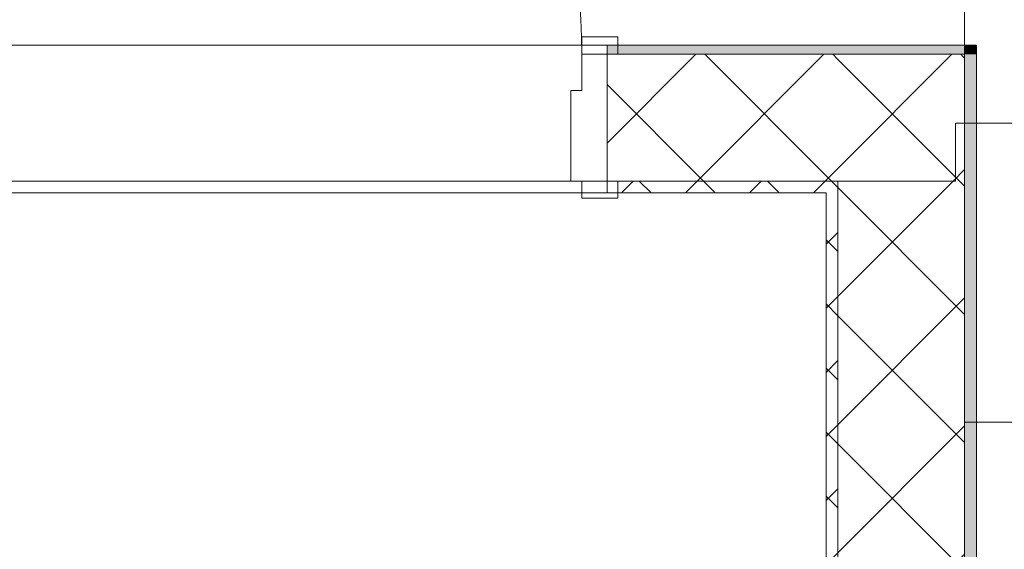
# Model space of a CAD drawing. Header units: millimetres. Extents: x 74467 to 235410, y -65 to 114857.
# Tile 194 of 256: x 128649 to 129736, y 69170 to 69754. Entities that reach past the tile are written whole.
import ezdxf
from ezdxf.enums import TextEntityAlignment as Align

# ---------------------------------------------------------------- set-up
doc = ezdxf.new("R2010")
doc.units = ezdxf.units.MM
doc.header["$MEASUREMENT"] = 0
for name, pattern in [('Katkend topelt', [1093.611073, 529.166651, -211.666656, 141.111112, -211.666656]), ('Punktiir tihe', [176.388884, 0, -176.388884]), ('Wipeout_Contour', [1000, 0, -1000])]:
    doc.linetypes.add(name, pattern=pattern)
for name, color, linetype in [('00 Teljed.AR', 7, 'Continuous'), ('1235 Vahelaed.AR', 7, 'Continuous'), ('1237 Trepid.AR', 7, 'Continuous'), ('1311 Siseseinad.AR', 7, 'Continuous'), ('1326 Seinapinnad.SA', 7, 'Continuous'), ('9350 Netopind.AR', 7, 'Continuous'), ('Uks', 7, 'Continuous')]:
    doc.layers.add(name, color=color, linetype=linetype)
doc.styles.add('GENERATED_STYLE_3', font='txt')
pattern_1 = [(45, (0, 0), (-70.71068, 70.71068), []), (135, (0, 0), (70.71068, 70.71068), [])]
pattern_2 = [(135, (0, 0), (35.355339, 35.355339), []), (225, (0, 0), (-35.355339, 35.355339), [])]

# ---------------------------------------------------------------- blocks, each defined once
blk = doc.blocks.new('Slab_13_1', base_point=(128282.6, 68175.8))
at = {"color": 254, "linetype": 'Wipeout_Contour', "lineweight": 0, "ltscale": 584658.71278}
blk.add_wipeout([(129552.6, 69575.9), (128282.6, 69575.9), (128282.6, 68175.8), (129552.6, 68175.8)], dxfattribs=at).dxf.layer = '1235 Vahelaed.AR'
at = {"layer": '1235 Vahelaed.AR', "color": 7, "linetype": 'Continuous', "lineweight": 13, "flags": 128}
blk.add_lwpolyline([(128282.6, 68175.8), (128282.6, 69575.9), (129552.6, 69575.9), (129552.6, 68175.8)], close=True, dxfattribs=at)
blk = doc.blocks.new('Slab_17_1', base_point=(126312.6, 71235.9))
at = {"color": 254, "linetype": 'Wipeout_Contour', "lineweight": 0, "ltscale": 2831097.235720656}
blk.add_wipeout([(129692.6, 71235.9), (126312.6, 71235.9), (126312.7, 69575.9), (129682.6, 69575.9), (129682.6, 69639.7), (131292.6, 69639.7), (131292.6, 67651), (132092.6, 67651), (133964.5, 67632.4), (133964.5, 67705.5), (134032.6, 67705.3), (134032.6, 69535.9), (133892.6, 69535.9), (133892.6, 69735.9), (133892.6, 71245.9), (133892.6, 71435.9), (132092.6, 71435.9), (132092.6, 71245.9), (129692.6, 71245.9)], dxfattribs=at).dxf.layer = '1235 Vahelaed.AR'
at = {"layer": '1235 Vahelaed.AR', "color": 7, "linetype": 'Continuous', "lineweight": 13, "flags": 128}
blk.add_lwpolyline([(133892.6, 71435.9), (133892.6, 71245.9), (133892.6, 69735.9), (133892.6, 69535.9), (134032.6, 69535.9), (134032.6, 67705.3), (133964.5, 67705.5), (133964.5, 67632.4), (132092.6, 67651), (131292.6, 67651), (131292.6, 69639.7), (129682.6, 69639.7), (129682.6, 69575.9), (126312.7, 69575.9)], dxfattribs=at)
blk = doc.blocks.new('Liikumisruum_RG 103_3_1', base_point=(96460.4, 94557))
at = {"layer": '9350 Netopind.AR', "color": 7, "linetype": 'Continuous', "lineweight": 13, "flags": 128}
blk.add_lwpolyline([(129702.6, 93185.9), (129702.6, 71235.9), (123739.6, 71235.9), (123739.6, 69725.9), (129705.6, 69725.9), (129705.6, 67676.8), (132092.6, 67651.1), (132092.6, 69545.9), (131292.6, 69545.9), (131292.6, 72785.9), (132092.6, 72785.9), (132092.6, 78875.9), (131292.6, 78875.9), (131292.6, 81535.9), (132092.6, 81535.9), (132092.6, 85125.9), (131292.6, 85125.9), (131292.6, 87785.9), (132092.6, 87785.9), (132092.6, 89925.9), (131292.6, 89925.9), (131292.6, 93195.9)], dxfattribs=at)
blk = doc.blocks.new('Door 24_4')
at = {"layer": 'Uks', "color": 7, "linetype": 'Continuous', "lineweight": 13}
for p, q in [((332, 0), (332, 744)), ((332, 744), (372, 744)), ((372, 744), (372, 0)), ((-372, 19), (-412, 19)), ((-412, 19), (-412, 0)), ((-372, 0), (-372, 19)), ((412, 19), (372, 19)), ((372, 19), (372, 0)), ((412, 0), (412, 19)), ((-412, 0), (-372, 0)), ((-400, -140), (-400, 0)), ((-400, -140), (-400, 0)), ((372, 0), (332, 0)), ((372, 0), (412, 0)), ((400, -140), (400, 0)), ((400, -140), (400, 0)), ((-372, -140), (-412, -140)), ((-412, -140), (-412, -159)), ((-372, -159), (-372, -140)), ((412, -140), (372, -140)), ((372, -140), (372, -159)), ((412, -159), (412, -140)), ((-412, -159), (-372, -159)), ((372, -159), (412, -159))]:
    blk.add_line(p, q, dxfattribs=at)
at = {"layer": 'Uks', "color": 7, "linetype": 'Continuous', "lineweight": 15}
for p, q in [((-400, 0), (-412, 0)), ((-400, 0), (-412, 0)), ((-372, 0), (-400, 0)), ((-400, 0), (-400, -140)), ((-372, -40), (-372, 0)), ((400, 0), (372, 0)), ((372, 0), (372, -40)), ((400, -140), (400, 0)), ((400, 0), (412, 0)), ((400, 0), (412, 0)), ((-360, -40), (-372, -40)), ((-360, -140), (-360, -40)), ((372, -40), (360, -40)), ((360, -40), (360, -140)), ((-400, -140), (-412, -140)), ((-400, -140), (-412, -140)), ((-400, -140), (-360, -140)), ((360, -140), (400, -140)), ((400, -140), (412, -140)), ((400, -140), (412, -140))]:
    blk.add_line(p, q, dxfattribs=at)
at = {"layer": 'Uks', "color": 7, "linetype": 'Continuous', "lineweight": 13}
blk.add_arc((372, 0), 744, 90, 180, dxfattribs=at)
blk = doc.blocks.new('Wall_27_1', base_point=(128092.6, 69575.9))
at = {"layer": '1311 Siseseinad.AR', "linetype": 'Continuous', "lineweight": 13, "true_color": 0x50504f}
h = blk.add_hatch(dxfattribs=at)
h.set_pattern_fill('Plokk_õõnesbetoon_0001', color=251, style=0, pattern_type=2)
h.set_pattern_definition(pattern_1)
h.paths.add_polyline_path([(129297.6, 69575.9), (129552.6, 69575.9), (129552.6, 69715.9), (129297.6, 69715.9)])
at = {"layer": '1311 Siseseinad.AR', "color": 7, "linetype": 'Continuous', "lineweight": 15}
for p, q in [((129297.6, 69715.9), (129309.6, 69715.9)), ((129297.6, 69575.9), (129309.6, 69575.9))]:
    blk.add_line(p, q, dxfattribs=at)
at = {"layer": '1311 Siseseinad.AR', "color": 7, "linetype": 'Continuous', "lineweight": 15, "flags": 128}
for points in [[(129552.6, 69715.9), (129297.6, 69715.9)], [(129297.6, 69575.9), (129552.6, 69575.9)]]:
    blk.add_lwpolyline(points, dxfattribs=at)
at = {"layer": 'Uks', "color": 7, "linetype": 'Continuous', "lineweight": 13, "xscale": -1, "zscale": 1000}
blk.add_blockref('Door 24_4', (128897.6, 69715.9), dxfattribs=at)
blk = doc.blocks.new('WC_PK 110_35_1', base_point=(128295.6, 69171.7))
at = {"layer": '9350 Netopind.AR', "color": 7, "linetype": 'Continuous', "lineweight": 13, "flags": 128}
blk.add_lwpolyline([(128295.6, 68385.8), (129539.6, 68385.8), (129539.6, 69562.9), (128295.6, 69562.9)], close=True, dxfattribs=at)
blk = doc.blocks.new('Opening_25_1')
at = {"layer": '1311 Siseseinad.AR', "color": 7, "linetype": 'Continuous', "lineweight": 13, "flags": 128}
for points in [[(129297.6, 69725.9), (128497.6, 69725.9)], [(128497.6, 69715.9), (128497.6, 69575.9)], [(129297.6, 69575.9), (129297.6, 69715.9)], [(128497.6, 69562.9), (129297.6, 69562.9)]]:
    blk.add_lwpolyline(points, dxfattribs=at)
at = {"layer": '1311 Siseseinad.AR', "color": 7, "linetype": 'Continuous', "lineweight": 15, "flags": 128}
for points in [[(128497.6, 69725.9), (128497.6, 69715.9)], [(129297.6, 69715.9), (129297.6, 69725.9)], [(128497.6, 69575.9), (128497.6, 69562.9)], [(129297.6, 69562.9), (129297.6, 69575.9)]]:
    blk.add_lwpolyline(points, dxfattribs=at)
blk = doc.blocks.new('Wall_152_1', base_point=(129552.6, 69575.9))
at = {"layer": '1311 Siseseinad.AR', "linetype": 'Continuous', "lineweight": 13, "true_color": 0x50504f}
h = blk.add_hatch(dxfattribs=at)
h.set_pattern_fill('Plokk_õõnesbetoon_0001', color=251, style=0, pattern_type=2)
h.set_pattern_definition(pattern_1)
h.paths.add_polyline_path([(129692.6, 69715.9), (129552.6, 69715.9), (129552.6, 69575.9)])
h = blk.add_hatch(dxfattribs=at)
h.set_pattern_fill('Plokk_õõnesbetoon_0001', color=251, style=0, pattern_type=2)
h.set_pattern_definition(pattern_1)
h.paths.add_polyline_path([(129552.6, 69575.9), (129692.6, 69575.9), (129692.6, 69715.9)])
h = blk.add_hatch(dxfattribs=at)
h.set_pattern_fill('Plokk_õõnesbetoon_0001', color=251, style=0, pattern_type=2)
h.set_pattern_definition(pattern_1)
h.paths.add_polyline_path([(129552.6, 69575.9), (129552.6, 68191.8), (129692.6, 68191.8), (129692.6, 69575.9)])
at = {"layer": '1311 Siseseinad.AR', "color": 7, "linetype": 'Continuous', "lineweight": 13, "flags": 128}
blk.add_lwpolyline([(129692.6, 69715.9), (129552.6, 69715.9)], dxfattribs=at)
at = {"layer": '1311 Siseseinad.AR', "color": 7, "linetype": 'Continuous', "lineweight": 15, "flags": 128}
for points in [[(129692.6, 68191.8), (129692.6, 69715.9)], [(129552.6, 69575.9), (129552.6, 68191.8)]]:
    blk.add_lwpolyline(points, dxfattribs=at)
blk = doc.blocks.new('Wall_288_1', base_point=(129552.6, 68372.8))
at = {"layer": '1326 Seinapinnad.SA', "linetype": 'Continuous', "lineweight": 13}
h = blk.add_hatch(dxfattribs=at)
h.set_pattern_fill('Grid_5x5_Diagonaal_0001', color=230, style=0, pattern_type=2)
h.set_pattern_definition(pattern_2)
h.paths.add_polyline_path([(129539.6, 69575.9), (129539.6, 69562.9), (129552.6, 69575.9)])
h = blk.add_hatch(dxfattribs=at)
h.set_pattern_fill('Grid_5x5_Diagonaal_0001', color=230, style=0, pattern_type=2)
h.set_pattern_definition(pattern_2)
h.paths.add_polyline_path([(129552.6, 69575.9), (129539.6, 69562.9), (129552.6, 69562.9)])
h = blk.add_hatch(dxfattribs=at)
h.set_pattern_fill('Grid_5x5_Diagonaal_0001', color=230, style=0, pattern_type=2)
h.set_pattern_definition(pattern_2)
h.paths.add_polyline_path([(129539.6, 69562.9), (129539.6, 68391.8), (129552.6, 68391.8), (129552.6, 69562.9)])
h = blk.add_hatch(dxfattribs=at)
h.set_pattern_fill('Grid_5x5_Diagonaal_0001', color=230, style=0, pattern_type=2)
h.set_pattern_definition(pattern_2)
h.paths.add_polyline_path([(129539.6, 68391.8), (129539.6, 68378.8), (129552.6, 68378.8), (129552.6, 68391.8)])
at = {"layer": '1326 Seinapinnad.SA', "color": 7, "linetype": 'Continuous', "lineweight": 15}
blk.add_line((129552.6, 68378.8), (129539.6, 68378.8), dxfattribs=at)
at = {"layer": '1326 Seinapinnad.SA', "color": 7, "linetype": 'Continuous', "lineweight": 15, "flags": 128}
for points in [[(129552.6, 69575.9), (129539.6, 69575.9)], [(129552.6, 68372.8), (129552.6, 69575.9)], [(129539.6, 69562.9), (129539.6, 68391.8)], [(129552.6, 68372.8), (129539.6, 68372.8)]]:
    blk.add_lwpolyline(points, dxfattribs=at)
blk = doc.blocks.new('Wall_289_1', base_point=(129552.6, 69575.9))
at = {"layer": '1326 Seinapinnad.SA', "linetype": 'Continuous', "lineweight": 13}
h = blk.add_hatch(dxfattribs=at)
h.set_pattern_fill('Grid_5x5_Diagonaal_0001', color=230, style=0, pattern_type=2)
h.set_pattern_definition([(225, (0, 0), (-35.355339, 35.355339), []), (315, (0, 0), (35.355339, 35.355339), [])])
h.paths.add_polyline_path([(129297.6, 69562.9), (129539.6, 69562.9), (129539.6, 69575.9), (129297.6, 69575.9)])
at = {"layer": '1326 Seinapinnad.SA', "color": 7, "linetype": 'Continuous', "lineweight": 15, "flags": 128}
for points in [[(129539.6, 69575.9), (129297.6, 69575.9)], [(129297.6, 69562.9), (129539.6, 69562.9)]]:
    blk.add_lwpolyline(points, dxfattribs=at)
blk = doc.blocks.new('Wall_291_1', base_point=(123752.6, 69715.9))
at = {"layer": '1326 Seinapinnad.SA', "linetype": 'Continuous', "lineweight": 0, "true_color": 0xfefefe}
for points in [[(129692.6, 69725.9), (129297.6, 69725.9), (129297.6, 69715.9), (129692.6, 69715.9)], [(129705.6, 69725.9), (129692.6, 69715.9), (129705.6, 69715.9)], [(129692.6, 69725.9), (129692.6, 69715.9), (129705.6, 69725.9)]]:
    blk.add_hatch(color=7, dxfattribs=at).paths.add_polyline_path(points)
at = {"layer": '1326 Seinapinnad.SA', "color": 7, "linetype": 'Continuous', "lineweight": 15, "flags": 128}
for points in [[(129705.6, 69725.9), (129297.6, 69725.9)], [(129705.6, 69725.9), (129705.6, 69715.9)], [(129297.6, 69715.9), (129692.6, 69715.9)]]:
    blk.add_lwpolyline(points, dxfattribs=at)
blk = doc.blocks.new('Wall_292_1', base_point=(129692.6, 69715.9))
at = {"layer": '1326 Seinapinnad.SA', "linetype": 'Continuous', "lineweight": 0, "true_color": 0xfefefe}
blk.add_hatch(color=7, dxfattribs=at).paths.add_polyline_path([(129692.6, 69715.9), (129692.7, 67676.9), (129705.7, 67676.9), (129705.6, 69715.9)])
at = {"layer": '1326 Seinapinnad.SA', "color": 7, "linetype": 'Continuous', "lineweight": 15, "flags": 128}
for points in [[(129692.6, 69715.9), (129692.7, 67676.9)], [(129705.7, 67676.9), (129705.6, 69715.9)]]:
    blk.add_lwpolyline(points, dxfattribs=at)
blk = doc.blocks.new('Stair_5_1')
at = {"layer": '1237 Trepid.AR', "color": 7, "linetype": 'Continuous', "lineweight": 13}
for p, q in [((131292.6, 69639.7), (129692.6, 69639.7)), ((129692.6, 69639.7), (129692.6, 67329.7)), ((131292.6, 69639.7), (129692.6, 69639.7)), ((129692.6, 69639.7), (129692.6, 69309.7)), ((131292.6, 69309.7), (129692.6, 69309.7)), ((129692.6, 69309.7), (131292.6, 69309.7)), ((131292.6, 69309.7), (129692.6, 69309.7)), ((129692.6, 69309.7), (129692.6, 68979.7))]:
    blk.add_line(p, q, dxfattribs=at)
blk = doc.blocks.new('Standard grid marker_3')
at = {"layer": '00 Teljed.AR', "color": 252, "linetype": 'Katkend topelt', "lineweight": 13, "true_color": 0x8c8d8c}
blk.add_line((6073.2, 0), (54988.3, 0), dxfattribs=at)
at = {"layer": '00 Teljed.AR', "color": 252, "lineweight": 13, "true_color": 0x8c8d8c, "style": 'GENERATED_STYLE_3'}
for tag, p in [('AC_MarkerText_1_0', (-54.3, -45.7)), ('AC_MarkerText_1_1', (61407.2, -45.7))]:
    blk.add_attdef(tag, text='', height=200, rotation=270, dxfattribs=at).set_placement(p, align=Align.TOP_CENTER)

msp = doc.modelspace()

# ---------------------------------------------------------------- block references
at = {"layer": '1235 Vahelaed.AR', "color": 7, "linetype": 'Continuous', "lineweight": 13}
msp.add_blockref('Slab_13_1', (128282.6, 68175.8), dxfattribs=at)

# ---------------------------------------------------------------- next in the draw order: block references
msp.add_blockref('Slab_17_1', (126312.6, 71235.9), dxfattribs=at)

# ---------------------------------------------------------------- next in the draw order: linework, layer by layer
at = {"layer": '9350 Netopind.AR', "color": 7, "linetype": 'Continuous', "lineweight": 0, "true_color": 0xfaefc5, "flags": 128}
msp.add_lwpolyline([(129702.6, 93185.9), (129702.6, 71235.9), (123739.6, 71235.9), (123739.6, 69725.9), (129705.6, 69725.9), (129705.6, 67676.8), (132092.6, 67651.1), (132092.6, 69545.9), (131292.6, 69545.9), (131292.6, 72785.9), (132092.6, 72785.9), (132092.6, 78875.9), (131292.6, 78875.9), (131292.6, 81535.9), (132092.6, 81535.9), (132092.6, 85125.9), (131292.6, 85125.9), (131292.6, 87785.9), (132092.6, 87785.9), (132092.6, 89925.9), (131292.6, 89925.9), (131292.6, 93195.9)], dxfattribs=at)
at = {"layer": '9350 Netopind.AR', "color": 153, "linetype": 'Continuous', "lineweight": 0, "true_color": 0x7da59c, "flags": 128}
msp.add_lwpolyline([(128295.6, 68385.8), (129539.6, 68385.8), (129539.6, 69562.9), (128295.6, 69562.9)], close=True, dxfattribs=at)

# ---------------------------------------------------------------- next in the draw order: block references
at = {"layer": '00 Teljed.AR', "color": 7, "linetype": 'Continuous', "lineweight": 13, "zscale": 1000, "rotation": 90}
msp.add_blockref('Standard grid marker_3', (129692.6, 46889.6), dxfattribs=at)
at = {"layer": '1237 Trepid.AR', "color": 7, "linetype": 'Punktiir tihe', "lineweight": 13}
msp.add_blockref('Stair_5_1', (0, 0), dxfattribs=at)
at = {"layer": '1311 Siseseinad.AR', "color": 7, "lineweight": 15}
for name, p in [('Wall_27_1', (128092.6, 69575.9)), ('Wall_152_1', (129552.6, 69575.9))]:
    msp.add_blockref(name, p, dxfattribs=at)
at = {"layer": '1311 Siseseinad.AR', "color": 7, "linetype": 'Continuous', "lineweight": 13}
msp.add_blockref('Opening_25_1', (0, 0), dxfattribs=at)
at = {"layer": '1326 Seinapinnad.SA', "color": 7, "lineweight": 15}
for name, p in [('Wall_291_1', (123752.6, 69715.9)), ('Wall_292_1', (129692.6, 69715.9)), ('Wall_289_1', (129552.6, 69575.9)), ('Wall_288_1', (129552.6, 68372.8))]:
    msp.add_blockref(name, p, dxfattribs=at)
at = {"layer": '9350 Netopind.AR', "color": 7, "linetype": 'Continuous', "lineweight": 13}
for name, p in [('Liikumisruum_RG 103_3_1', (96460.4, 94557)), ('WC_PK 110_35_1', (128295.6, 69171.7))]:
    msp.add_blockref(name, p, dxfattribs=at)

doc.saveas('drawing.dxf')
